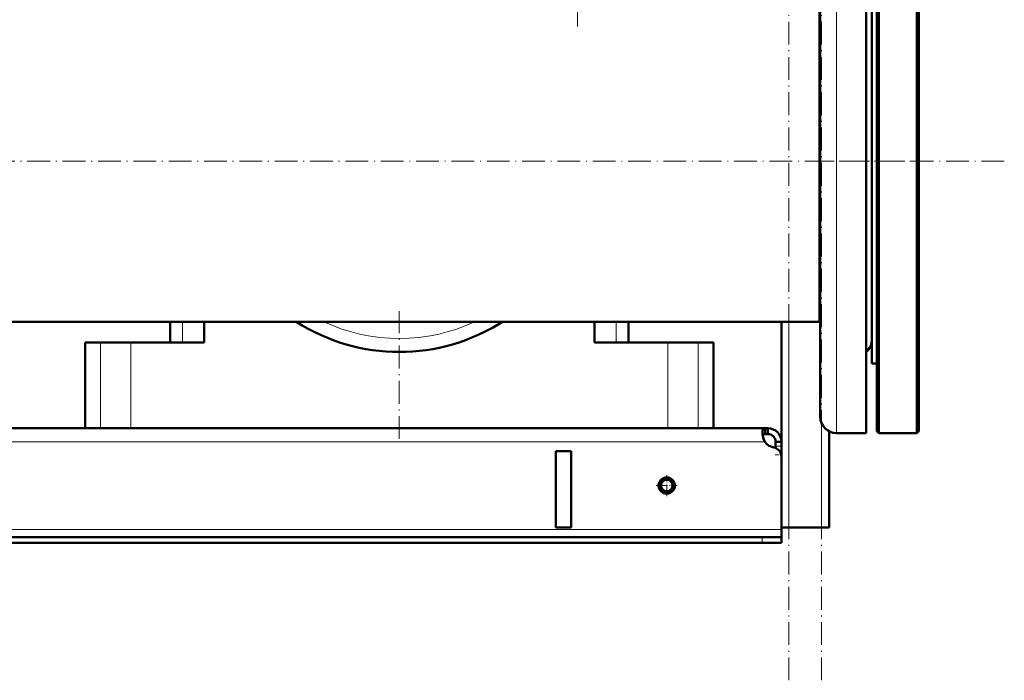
# Model space of a CAD drawing. Extents: x -2065 to 2446, y -1961 to 629.
# Tile 46 of 59: x 198 to 713, y -402 to -56. Entities that reach past the tile are written whole.
import ezdxf

# ---------------------------------------------------------------- set-up
doc = ezdxf.new("R2010")
doc.units = 0
doc.linetypes.add('DASHDOT', pattern=[18.5, 12, -3, 0.5, -3])

msp = doc.modelspace()

# ---------------------------------------------------------------- linework, layer by layer
at = {"color": 7, "linetype": 'DASHDOT', "lineweight": 18}
for p, q in [((600.57, -402.21), (600.57, 557.79)), ((617.57, -402.21), (617.57, 557.79)), ((489.9, -59.67), (489.9, 103.59)), ((713.31, -130.21), (-447.58, -130.21)), ((611.81, -130.21), (673.73, -130.21)), ((396.57, -275.8), (396.57, -208.78))]:
    msp.add_line(p, q, dxfattribs=at)
at = {"color": 7, "lineweight": 18}
for p, q in [((625.47, 12.29), (625.47, -61.89)), ((625.47, -61.89), (625.47, -272.71)), ((283.03, -214.36), (283.03, -225.21)), ((510.1, -214.36), (510.1, -225.21)), ((600.57, -322.21), (600.57, -214.36)), ((240.13, -225.21), (240.13, -270.21)), ((255.95, -225.21), (255.95, -270.21)), ((537.18, -225.21), (537.18, -270.21)), ((553, -225.21), (553, -270.21)), ((617.57, -322.21), (617.57, -267.35)), ((587.89, -277.21), (-294.76, -277.21)), ((596.57, -279.61), (593.57, -279.61)), ((596.57, -284.14), (596.47, -284.14)), ((596.57, -323.21), (-303.43, -323.21)), ((586.57, -327.21), (586.57, -330.21))]:
    msp.add_line(p, q, dxfattribs=at)
at = {"color": 7, "lineweight": 50}
for p, q in [((640.97, 12.29), (640.97, -61.89)), ((646.57, -130.21), (646.57, 11.29)), ((647.57, -130.21), (647.57, 12.29)), ((667.57, -130.21), (667.57, 12.29)), ((668.57, -130.21), (668.57, 11.29)), ((616.97, 3.79), (616.97, -65.97)), ((643.97, -236.21), (643.97, -37.19)), ((616.57, -56.36), (616.57, -46.06)), ((616.57, -46.06), (616.57, -130.21)), ((616.57, -214.36), (616.57, -56.36)), ((616.97, -65.97), (616.97, -264.21)), ((640.97, -61.89), (640.97, -272.71)), ((616.57, -130.21), (616.57, -214.36)), ((646.57, -271.71), (646.57, -130.21)), ((647.57, -272.71), (647.57, -130.21)), ((667.57, -272.71), (667.57, -130.21)), ((668.57, -271.71), (668.57, -130.21)), ((616.57, -214.36), (-323.43, -214.36)), ((276.57, -214.36), (276.57, -225.21)), ((294.32, -225.21), (294.32, -214.36)), ((498.81, -214.36), (498.81, -225.21)), ((516.57, -214.36), (516.57, -225.21)), ((596.57, -285.09), (596.57, -214.36)), ((616.57, -214.36), (616.97, -214.36)), ((232.02, -225.21), (240.13, -225.21)), ((232.02, -270.21), (232.02, -225.21)), ((240.13, -225.21), (255.95, -225.21)), ((255.95, -225.21), (294.32, -225.21)), ((498.81, -225.21), (537.18, -225.21)), ((537.18, -225.21), (553, -225.21)), ((553, -225.21), (561.12, -225.21)), ((561.12, -270.21), (561.12, -225.21)), ((643.97, -236.21), (646.57, -236.21)), ((588.03, -270.21), (-294.9, -270.21)), ((240.13, -270.21), (232.02, -270.21)), ((255.95, -270.21), (240.13, -270.21)), ((537.18, -270.21), (255.95, -270.21)), ((553, -270.21), (537.18, -270.21)), ((561.12, -270.21), (553, -270.21)), ((588.03, -270.21), (588.03, -273.21)), ((589.57, -270.21), (588.03, -270.21)), ((589.57, -270.21), (589.57, -273.21)), ((621.57, -322.21), (621.57, -271.76)), ((640.97, -272.71), (625.47, -272.71)), ((646.57, -271.71), (647.57, -272.71)), ((647.57, -272.71), (667.57, -272.71)), ((668.57, -271.71), (667.57, -272.71)), ((589.57, -273.21), (588.03, -273.21)), ((593.57, -277.21), (593.57, -279.61)), ((596.57, -277.21), (593.57, -277.21)), ((596.57, -277.21), (596.57, -279.61)), ((486.57, -282.21), (478.57, -282.21)), ((478.57, -282.21), (478.57, -322.21)), ((486.57, -282.21), (486.57, -322.21)), ((593.57, -279.61), (593.57, -280.51)), ((596.57, -279.61), (596.57, -284.14)), ((596.57, -284.14), (596.57, -322.21)), ((596.57, -285.09), (596.57, -323.21)), ((486.57, -322.21), (478.57, -322.21)), ((600.57, -322.21), (596.57, -322.21)), ((596.57, -323.21), (596.57, -327.21)), ((617.57, -322.21), (600.57, -322.21)), ((621.57, -322.21), (617.57, -322.21)), ((586.57, -327.21), (-293.43, -327.21)), ((586.57, -327.21), (596.57, -327.21)), ((596.57, -327.21), (596.57, -330.21)), ((-293.43, -330.21), (586.57, -330.21)), ((586.57, -330.21), (596.57, -330.21))]:
    msp.add_line(p, q, dxfattribs=at)
at = {"color": 7, "linetype": 'DASHDOT', "lineweight": 18, "ltscale": 0.089999}
msp.add_line((596.87, -284.14), (593.27, -284.14), dxfattribs=at)
at = {"color": 7, "linetype": 'DASHDOT', "lineweight": 18, "ltscale": 0.27625}
msp.add_line((536.57, -294.69), (536.57, -305.74), dxfattribs=at)
at = {"color": 7, "linetype": 'DASHDOT', "lineweight": 18, "ltscale": 0.276251}
msp.add_line((542.09, -300.21), (531.04, -300.21), dxfattribs=at)
at = {"color": 7, "linetype": 'DASHDOT', "lineweight": 18, "ltscale": 0.090015}
msp.add_line((586.57, -326.91), (586.57, -330.51), dxfattribs=at)
at = {"color": 7, "lineweight": 50}
for points in [[(588.03, -270.21), (587.77, -270.23), (587.54, -270.29), (587.28, -270.44), (587.07, -270.67), (586.9, -270.97), (586.81, -271.26), (586.74, -271.59), (586.69, -272.36)], [(586.69, -272.36), (586.74, -273.24), (586.88, -274.2), (587.12, -275.19), (587.45, -276.19), (587.89, -277.21)], [(588.03, -273.21), (587.74, -273.23), (587.48, -273.27), (587.19, -273.38), (586.97, -273.56), (586.81, -273.8)], [(588.03, -273.21), (587.74, -273.23), (587.48, -273.27), (587.2, -273.38), (586.97, -273.56), (586.81, -273.79)], [(586.81, -273.8), (587.05, -274.93), (587.41, -276.09), (587.89, -277.21)]]:
    msp.add_lwpolyline(points, dxfattribs=at)
for radius in [4.25, 4, 3]:
    msp.add_circle((536.57, -300.21), radius, dxfattribs=at)
for centre, radius, start, end in [((396.57, -130.21), 100, 237.299, 302.701), ((396.57, -130.21), 100, 298.6479, 300.9375), ((635.47, -223.71), 8.5, 310.3202, 359.9268), ((635.47, -223.71), 8.5, 316.6316, 359.6162), ((625.47, -264.21), 8.5, 180, 270), ((589.57, -277.21), 7, 360, 90), ((593.69, -273.28), 7, 214.1326, 259.8098), ((589.57, -277.21), 4, 360, 90), ((591.57, -285.09), 5, 360, 79.8098)]:
    msp.add_arc(centre, radius, start, end, dxfattribs=at)
at = {"color": 7, "lineweight": 18}
msp.add_arc((396.57, -130.21), 93, 244.8017, 295.1983, dxfattribs=at)

doc.saveas('drawing.dxf')
